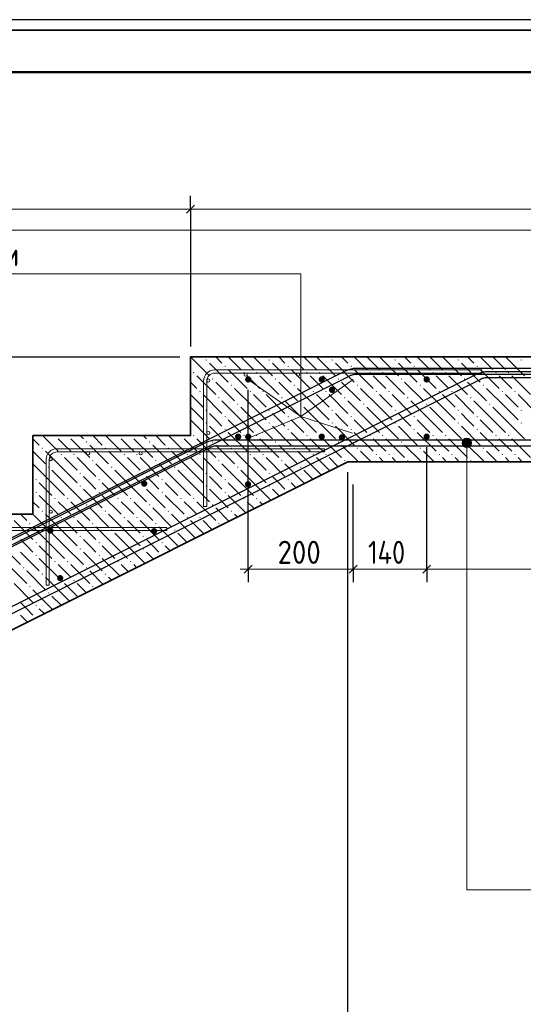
# Model space of a CAD drawing. Header units: millimetres. Extents: x 0 to 21000, y -5 to 14850.
# Tile 18 of 24: x 13922 to 16320, y 10159 to 14850. Entities that reach past the tile are written whole.
import ezdxf

# ---------------------------------------------------------------- set-up
doc = ezdxf.new("R2010")
doc.units = ezdxf.units.MM
for name, color, linetype, lineweight in [('Standard', 7, 'Continuous', 25), ('Армирование стержнями_ общее', 7, 'Continuous', 25), ('Обрамление Г-обр.', 7, 'Continuous', 25), ('Обрамление проемов стержнями', 7, 'Continuous', 25), ('Позиционная метка линия выноска', 7, 'Continuous', 13), ('Размерная линия_ общее', 7, 'Continuous', 13), ('Фоновоя арматура Х1', 7, 'Continuous', 25)]:
    doc.layers.add(name, color=color, linetype=linetype, lineweight=lineweight)
doc.layers.add('ЖБ Лестница', color=7, linetype='Continuous', lineweight=25, true_color=0xe0e0ff)
doc.styles.add('ISOCPEUR', font='txt')

msp = doc.modelspace()

# ---------------------------------------------------------------- hatches: boundary and pattern name
at = {"linetype": 'Continuous', "lineweight": 25, "transparency": 33554687}
for points in [[(15025, 13136), (15023.9, 13141.7), (15020.6, 13146.6), (15015.7, 13149.8), (15010, 13151), (15004.3, 13149.8), (14999.4, 13146.6), (14996.1, 13141.7), (14995, 13136), (14996.1, 13130.2), (14999.4, 13125.4), (15004.3, 13122.1), (15010, 13121), (15015.7, 13122.1), (15020.6, 13125.4), (15023.9, 13130.2)], [(15025, 12863), (15023.9, 12868.7), (15020.6, 12873.6), (15015.7, 12876.8), (15010, 12878), (15004.3, 12876.8), (14999.4, 12873.6), (14996.1, 12868.7), (14995, 12863), (14996.1, 12857.2), (14999.4, 12852.3), (15004.3, 12849.1), (15010, 12848), (15015.7, 12849.1), (15020.6, 12852.3), (15023.9, 12857.2)]]:
    msp.add_hatch(color=7, dxfattribs=at).paths.add_polyline_path(points)
at = {"layer": 'ЖБ Лестница', "linetype": 'Continuous', "lineweight": 18, "transparency": 33554687}
for points in [[(14806.9, 13228.5), (14810.1, 13231.7), (14813.4, 13228.5), (14810.1, 13225.2)], [(15106.9, 13228.5), (15110.1, 13231.7), (15113.4, 13228.5), (15110.1, 13225.2)], [(15406.9, 13228.5), (15410.1, 13231.7), (15413.4, 13228.5), (15410.1, 13225.2)], [(15706.9, 13228.5), (15710.1, 13231.7), (15713.4, 13228.5), (15710.1, 13225.2)], [(16006.9, 13228.5), (16010.1, 13231.7), (16013.4, 13228.5), (16010.1, 13225.2)], [(16306.9, 13228.5), (16310.1, 13231.7), (16313.4, 13228.5), (16310.1, 13225.2)], [(14896.9, 13198.5), (14900.1, 13201.7), (14903.4, 13198.5), (14900.1, 13195.2)], [(15196.9, 13198.5), (15200.1, 13201.7), (15203.4, 13198.5), (15200.1, 13195.2)], [(15496.9, 13198.5), (15500.1, 13201.7), (15503.4, 13198.5), (15500.1, 13195.2)], [(15796.9, 13198.5), (15800.1, 13201.7), (15803.4, 13198.5), (15800.1, 13195.2)], [(16096.9, 13198.5), (16100.1, 13201.7), (16103.4, 13198.5), (16100.1, 13195.2)], [(14746.9, 13168.5), (14750.1, 13171.7), (14753.4, 13168.5), (14750.1, 13165.2)], [(14836.9, 13138.5), (14840.1, 13141.7), (14843.4, 13138.5), (14840.1, 13135.2)], [(14986.9, 13168.5), (14990.1, 13171.7), (14993.4, 13168.5), (14990.1, 13165.2)], [(15046.9, 13168.5), (15050.1, 13171.7), (15053.4, 13168.5), (15050.1, 13165.2)], [(15136.9, 13138.5), (15140.1, 13141.7), (15143.4, 13138.5), (15140.1, 13135.2)], [(15286.9, 13168.5), (15290.1, 13171.7), (15293.4, 13168.5), (15290.1, 13165.2)], [(15346.9, 13168.5), (15350.1, 13171.7), (15353.4, 13168.5), (15350.1, 13165.2)], [(15436.9, 13138.5), (15440.1, 13141.7), (15443.4, 13138.5), (15440.1, 13135.2)], [(15586.9, 13168.5), (15590.1, 13171.7), (15593.4, 13168.5), (15590.1, 13165.2)], [(15646.9, 13168.5), (15650.1, 13171.7), (15653.4, 13168.5), (15650.1, 13165.2)], [(15736.9, 13138.5), (15740.1, 13141.7), (15743.4, 13138.5), (15740.1, 13135.2)], [(15886.9, 13168.5), (15890.1, 13171.7), (15893.4, 13168.5), (15890.1, 13165.2)], [(15946.9, 13168.5), (15950.1, 13171.7), (15953.4, 13168.5), (15950.1, 13165.2)], [(16036.9, 13138.5), (16040.1, 13141.7), (16043.4, 13138.5), (16040.1, 13135.2)], [(16186.9, 13168.5), (16190.1, 13171.7), (16193.4, 13168.5), (16190.1, 13165.2)], [(16246.9, 13168.5), (16250.1, 13171.7), (16253.4, 13168.5), (16250.1, 13165.2)], [(14926.9, 13108.5), (14930.1, 13111.7), (14933.4, 13108.5), (14930.1, 13105.2)], [(15226.9, 13108.5), (15230.1, 13111.7), (15233.4, 13108.5), (15230.1, 13105.2)], [(15526.9, 13108.5), (15530.1, 13111.7), (15533.4, 13108.5), (15530.1, 13105.2)], [(15826.9, 13108.5), (15830.1, 13111.7), (15833.4, 13108.5), (15830.1, 13105.2)], [(16126.9, 13108.5), (16130.1, 13111.7), (16133.4, 13108.5), (16130.1, 13105.2)], [(14776.9, 13078.5), (14780.1, 13081.7), (14783.4, 13078.5), (14780.1, 13075.2)], [(14866.9, 13048.5), (14870.1, 13051.7), (14873.4, 13048.5), (14870.1, 13045.2)], [(15016.9, 13078.5), (15020.1, 13081.7), (15023.4, 13078.5), (15020.1, 13075.2)], [(15076.9, 13078.5), (15080.1, 13081.7), (15083.4, 13078.5), (15080.1, 13075.2)], [(15166.9, 13048.5), (15170.1, 13051.7), (15173.4, 13048.5), (15170.1, 13045.2)], [(15316.9, 13078.5), (15320.1, 13081.7), (15323.4, 13078.5), (15320.1, 13075.2)], [(15376.9, 13078.5), (15380.1, 13081.7), (15383.4, 13078.5), (15380.1, 13075.2)], [(15466.9, 13048.5), (15470.1, 13051.7), (15473.4, 13048.5), (15470.1, 13045.2)], [(15616.9, 13078.5), (15620.1, 13081.7), (15623.4, 13078.5), (15620.1, 13075.2)], [(15676.9, 13078.5), (15680.1, 13081.7), (15683.4, 13078.5), (15680.1, 13075.2)], [(15766.9, 13048.5), (15770.1, 13051.7), (15773.4, 13048.5), (15770.1, 13045.2)], [(15916.9, 13078.5), (15920.1, 13081.7), (15923.4, 13078.5), (15920.1, 13075.2)], [(15976.9, 13078.5), (15980.1, 13081.7), (15983.4, 13078.5), (15980.1, 13075.2)], [(16066.9, 13048.5), (16070.1, 13051.7), (16073.4, 13048.5), (16070.1, 13045.2)], [(16216.9, 13078.5), (16220.1, 13081.7), (16223.4, 13078.5), (16220.1, 13075.2)], [(16276.9, 13078.5), (16280.1, 13081.7), (16283.4, 13078.5), (16280.1, 13075.2)], [(14956.9, 13018.5), (14960.1, 13021.7), (14963.4, 13018.5), (14960.1, 13015.2)], [(15256.9, 13018.5), (15260.1, 13021.7), (15263.4, 13018.5), (15260.1, 13015.2)], [(15556.9, 13018.5), (15560.1, 13021.7), (15563.4, 13018.5), (15560.1, 13015.2)], [(15856.9, 13018.5), (15860.1, 13021.7), (15863.4, 13018.5), (15860.1, 13015.2)], [(16156.9, 13018.5), (16160.1, 13021.7), (16163.4, 13018.5), (16160.1, 13015.2)], [(14806.9, 12988.5), (14810.1, 12991.7), (14813.4, 12988.5), (14810.1, 12985.2)], [(14896.9, 12958.5), (14900.1, 12961.7), (14903.4, 12958.5), (14900.1, 12955.2)], [(15106.9, 12988.5), (15110.1, 12991.7), (15113.4, 12988.5), (15110.1, 12985.2)], [(15196.9, 12958.5), (15200.1, 12961.7), (15203.4, 12958.5), (15200.1, 12955.2)], [(15406.9, 12988.5), (15410.1, 12991.7), (15413.4, 12988.5), (15410.1, 12985.2)], [(15496.9, 12958.5), (15500.1, 12961.7), (15503.4, 12958.5), (15500.1, 12955.2)], [(15706.9, 12988.5), (15710.1, 12991.7), (15713.4, 12988.5), (15710.1, 12985.2)], [(15796.9, 12958.5), (15800.1, 12961.7), (15803.4, 12958.5), (15800.1, 12955.2)], [(16006.9, 12988.5), (16010.1, 12991.7), (16013.4, 12988.5), (16010.1, 12985.2)], [(16096.9, 12958.5), (16100.1, 12961.7), (16103.4, 12958.5), (16100.1, 12955.2)], [(16306.9, 12988.5), (16310.1, 12991.7), (16313.4, 12988.5), (16310.1, 12985.2)], [(14806.9, 12928.5), (14810.1, 12931.7), (14813.4, 12928.5), (14810.1, 12925.2)], [(14896.9, 12898.5), (14900.1, 12901.7), (14903.4, 12898.5), (14900.1, 12895.2)], [(15106.9, 12928.5), (15110.1, 12931.7), (15113.4, 12928.5), (15110.1, 12925.2)], [(15196.9, 12898.5), (15200.1, 12901.7), (15203.4, 12898.5), (15200.1, 12895.2)], [(15406.9, 12928.5), (15410.1, 12931.7), (15413.4, 12928.5), (15410.1, 12925.2)], [(15496.9, 12898.5), (15500.1, 12901.7), (15503.4, 12898.5), (15500.1, 12895.2)], [(15706.9, 12928.5), (15710.1, 12931.7), (15713.4, 12928.5), (15710.1, 12925.2)], [(15796.9, 12898.5), (15800.1, 12901.7), (15803.4, 12898.5), (15800.1, 12895.2)], [(16006.9, 12928.5), (16010.1, 12931.7), (16013.4, 12928.5), (16010.1, 12925.2)], [(16096.9, 12898.5), (16100.1, 12901.7), (16103.4, 12898.5), (16100.1, 12895.2)], [(16306.9, 12928.5), (16310.1, 12931.7), (16313.4, 12928.5), (16310.1, 12925.2)], [(14093.4, 12868.5), (14090.1, 12865.2), (14086.9, 12868.5)], [(14153.4, 12868.5), (14150.1, 12865.2), (14146.9, 12868.5)], [(14393.4, 12868.5), (14390.1, 12865.2), (14386.9, 12868.5)], [(14453.4, 12868.5), (14450.1, 12865.2), (14446.9, 12868.5)], [(14693.4, 12868.5), (14690.1, 12865.2), (14686.9, 12868.5)], [(14746.9, 12868.5), (14750.1, 12871.7), (14753.4, 12868.5), (14750.1, 12865.2)], [(14986.9, 12868.5), (14990.1, 12871.7), (14993.4, 12868.5), (14990.1, 12865.2)], [(15046.9, 12868.5), (15050.1, 12871.7), (15053.4, 12868.5), (15050.1, 12865.2)], [(15286.9, 12868.5), (15290.1, 12871.7), (15293.4, 12868.5), (15290.1, 12865.2)], [(15346.9, 12868.5), (15350.1, 12871.7), (15353.4, 12868.5), (15350.1, 12865.2)], [(15586.9, 12868.5), (15590.1, 12871.7), (15593.4, 12868.5), (15590.1, 12865.2)], [(15646.9, 12868.5), (15650.1, 12871.7), (15653.4, 12868.5), (15650.1, 12865.2)], [(15886.9, 12868.5), (15890.1, 12871.7), (15893.4, 12868.5), (15890.1, 12865.2)], [(15946.9, 12868.5), (15950.1, 12871.7), (15953.4, 12868.5), (15950.1, 12865.2)], [(16186.9, 12868.5), (16190.1, 12871.7), (16193.4, 12868.5), (16190.1, 12865.2)], [(16246.9, 12868.5), (16250.1, 12871.7), (16253.4, 12868.5), (16250.1, 12865.2)], [(14026.9, 12808.5), (14030.1, 12811.7), (14033.4, 12808.5), (14030.1, 12805.2)], [(14236.9, 12838.5), (14240.1, 12841.7), (14243.4, 12838.5), (14240.1, 12835.2)], [(14326.9, 12808.5), (14330.1, 12811.7), (14333.4, 12808.5), (14330.1, 12805.2)], [(14536.9, 12838.5), (14540.1, 12841.7), (14543.4, 12838.5), (14540.1, 12835.2)], [(14626.9, 12808.5), (14630.1, 12811.7), (14633.4, 12808.5), (14630.1, 12805.2)], [(14836.9, 12838.5), (14840.1, 12841.7), (14843.4, 12838.5), (14840.1, 12835.2)], [(14926.9, 12808.5), (14930.1, 12811.7), (14933.4, 12808.5), (14930.1, 12805.2)], [(15136.9, 12838.5), (15140.1, 12841.7), (15143.4, 12838.5), (15140.1, 12835.2)], [(15226.9, 12808.5), (15230.1, 12811.7), (15233.4, 12808.5), (15230.1, 12805.2)], [(15436.9, 12838.5), (15440.1, 12841.7), (15443.4, 12838.5), (15440.1, 12835.2)], [(15526.9, 12808.5), (15530.1, 12811.7), (15533.4, 12808.5), (15530.1, 12805.2)], [(15736.9, 12838.5), (15740.1, 12841.7), (15743.4, 12838.5), (15740.1, 12835.2)], [(15826.9, 12808.5), (15830.1, 12811.7), (15833.4, 12808.5), (15830.1, 12805.2)], [(16036.9, 12838.5), (16040.1, 12841.7), (16043.4, 12838.5), (16040.1, 12835.2)], [(16126.9, 12808.5), (16130.1, 12811.7), (16133.4, 12808.5), (16130.1, 12805.2)], [(14116.9, 12778.5), (14120.1, 12781.7), (14123.4, 12778.5), (14120.1, 12775.2)], [(14176.9, 12778.5), (14180.1, 12781.7), (14183.4, 12778.5), (14180.1, 12775.2)], [(14416.9, 12778.5), (14420.1, 12781.7), (14423.4, 12778.5), (14420.1, 12775.2)], [(14476.9, 12778.5), (14480.1, 12781.7), (14483.4, 12778.5), (14480.1, 12775.2)], [(14716.9, 12778.5), (14720.1, 12781.7), (14723.4, 12778.5), (14720.1, 12775.2)], [(14776.9, 12778.5), (14780.1, 12781.7), (14783.4, 12778.5), (14780.1, 12775.2)], [(15016.9, 12778.5), (15020.1, 12781.7), (15023.4, 12778.5), (15020.1, 12775.2)], [(15076.9, 12778.5), (15080.1, 12781.7), (15083.4, 12778.5), (15080.1, 12775.2)], [(15316.9, 12778.5), (15320.1, 12781.7), (15323.4, 12778.5), (15320.1, 12775.2)], [(15376.9, 12778.5), (15380.1, 12781.7), (15383.4, 12778.5), (15380.1, 12775.2)], [(15616.9, 12778.5), (15620.1, 12781.7), (15623.4, 12778.5), (15620.1, 12775.2)], [(15676.9, 12778.5), (15680.1, 12781.7), (15683.4, 12778.5), (15680.1, 12775.2)], [(15916.9, 12778.5), (15920.1, 12781.7), (15923.4, 12778.5), (15920.1, 12775.2)], [(15976.9, 12778.5), (15980.1, 12781.7), (15983.4, 12778.5), (15980.1, 12775.2)], [(16216.9, 12778.5), (16220.1, 12781.7), (16223.4, 12778.5), (16220.1, 12775.2)], [(16276.9, 12778.5), (16280.1, 12781.7), (16283.4, 12778.5), (16280.1, 12775.2)], [(14056.9, 12718.5), (14060.1, 12721.7), (14063.4, 12718.5), (14060.1, 12715.2)], [(14266.9, 12748.5), (14270.1, 12751.7), (14273.4, 12748.5), (14270.1, 12745.2)], [(14356.9, 12718.5), (14360.1, 12721.7), (14363.4, 12718.5), (14360.1, 12715.2)], [(14566.9, 12748.5), (14570.1, 12751.7), (14573.4, 12748.5), (14570.1, 12745.2)], [(14656.9, 12718.5), (14660.1, 12721.7), (14663.4, 12718.5), (14660.1, 12715.2)], [(14866.9, 12748.5), (14870.1, 12751.7), (14873.4, 12748.5), (14870.1, 12745.2)], [(14956.9, 12718.5), (14960.1, 12721.7), (14963.4, 12718.5), (14960.1, 12715.2)], [(15166.9, 12748.5), (15170.1, 12751.7), (15173.4, 12748.5), (15170.1, 12745.2)], [(15256.9, 12718.5), (15260.1, 12721.7), (15263.4, 12718.5), (15260.1, 12715.2)], [(15466.9, 12748.5), (15470.1, 12751.7), (15473.4, 12748.5), (15470.1, 12745.2)], [(15766.9, 12748.5), (15770.1, 12751.7), (15773.4, 12748.5), (15770.1, 12745.2)], [(16066.9, 12748.5), (16070.1, 12751.7), (16073.4, 12748.5), (16070.1, 12745.2)], [(14206.9, 12688.5), (14210.1, 12691.7), (14213.4, 12688.5), (14210.1, 12685.2)], [(14506.9, 12688.5), (14510.1, 12691.7), (14513.4, 12688.5), (14510.1, 12685.2)], [(14806.9, 12688.5), (14810.1, 12691.7), (14813.4, 12688.5), (14810.1, 12685.2)], [(15106.9, 12688.5), (15110.1, 12691.7), (15113.4, 12688.5), (15110.1, 12685.2)], [(13996.9, 12658.5), (14000.1, 12661.7), (14003.4, 12658.5), (14000.1, 12655.2)], [(14206.9, 12628.5), (14210.1, 12631.7), (14213.4, 12628.5), (14210.1, 12625.2)], [(14296.9, 12658.5), (14300.1, 12661.7), (14303.4, 12658.5), (14300.1, 12655.2)], [(14506.9, 12628.5), (14510.1, 12631.7), (14513.4, 12628.5), (14510.1, 12625.2)], [(14596.9, 12658.5), (14600.1, 12661.7), (14603.4, 12658.5), (14600.1, 12655.2)], [(14806.9, 12628.5), (14810.1, 12631.7), (14813.4, 12628.5), (14810.1, 12625.2)], [(14896.9, 12658.5), (14900.1, 12661.7), (14903.4, 12658.5), (14900.1, 12655.2)], [(15106.9, 12628.5), (15110.1, 12631.7), (15113.4, 12628.5), (15110.1, 12625.2)], [(15196.9, 12658.5), (15200.1, 12661.7), (15203.4, 12658.5), (15200.1, 12655.2)], [(13996.9, 12598.5), (14000.1, 12601.7), (14003.4, 12598.5), (14000.1, 12595.2)], [(14296.9, 12598.5), (14300.1, 12601.7), (14303.4, 12598.5), (14300.1, 12595.2)], [(14596.9, 12598.5), (14600.1, 12601.7), (14603.4, 12598.5), (14600.1, 12595.2)], [(14896.9, 12598.5), (14900.1, 12601.7), (14903.4, 12598.5), (14900.1, 12595.2)], [(15198.6, 12600.2), (15200.1, 12601.7), (15200.6, 12601.2)], [(14086.9, 12568.5), (14090.1, 12571.7), (14093.4, 12568.5), (14090.1, 12565.2)], [(14146.9, 12568.5), (14150.1, 12571.7), (14153.4, 12568.5), (14150.1, 12565.2)], [(14236.9, 12538.5), (14240.1, 12541.7), (14243.4, 12538.5), (14240.1, 12535.2)], [(14386.9, 12568.5), (14390.1, 12571.7), (14393.4, 12568.5), (14390.1, 12565.2)], [(14446.9, 12568.5), (14450.1, 12571.7), (14453.4, 12568.5), (14450.1, 12565.2)], [(14536.9, 12538.5), (14540.1, 12541.7), (14543.4, 12538.5), (14540.1, 12535.2)], [(14686.9, 12568.5), (14690.1, 12571.7), (14693.4, 12568.5), (14690.1, 12565.2)], [(14746.9, 12568.5), (14750.1, 12571.7), (14753.4, 12568.5), (14750.1, 12565.2)], [(14836.9, 12538.5), (14840.1, 12541.7), (14843.4, 12538.5), (14840.1, 12535.2)], [(14986.9, 12568.5), (14990.1, 12571.7), (14993.4, 12568.5), (14990.1, 12565.2)], [(15046.9, 12568.5), (15050.1, 12571.7), (15053.4, 12568.5), (15050.1, 12565.2)], [(14026.9, 12508.5), (14030.1, 12511.7), (14033.4, 12508.5), (14030.1, 12505.2)], [(14116.9, 12478.5), (14120.1, 12481.7), (14123.4, 12478.5), (14120.1, 12475.2)], [(14176.9, 12478.5), (14180.1, 12481.7), (14183.4, 12478.5), (14180.1, 12475.2)], [(14326.9, 12508.5), (14330.1, 12511.7), (14333.4, 12508.5), (14330.1, 12505.2)], [(14416.9, 12478.5), (14420.1, 12481.7), (14423.4, 12478.5), (14420.1, 12475.2)], [(14476.9, 12478.5), (14480.1, 12481.7), (14483.4, 12478.5), (14480.1, 12475.2)], [(14626.9, 12508.5), (14630.1, 12511.7), (14633.4, 12508.5), (14630.1, 12505.2)], [(14716.9, 12478.5), (14720.1, 12481.7), (14723.4, 12478.5), (14720.1, 12475.2)], [(14776.9, 12478.5), (14780.1, 12481.7), (14783.4, 12478.5), (14780.1, 12475.2)], [(14926.9, 12508.5), (14930.1, 12511.7), (14933.4, 12508.5), (14930.1, 12505.2)], [(13966.9, 12448.5), (13970.1, 12451.7), (13973.4, 12448.5), (13970.1, 12445.2)], [(14266.9, 12448.5), (14270.1, 12451.7), (14273.4, 12448.5), (14270.1, 12445.2)], [(14566.9, 12448.5), (14570.1, 12451.7), (14573.4, 12448.5), (14570.1, 12445.2)], [(14866.9, 12448.5), (14870.1, 12451.7), (14873.4, 12448.5), (14870.1, 12445.2)], [(14056.9, 12418.5), (14060.1, 12421.7), (14063.4, 12418.5), (14060.1, 12415.2)], [(14206.9, 12388.5), (14210.1, 12391.7), (14213.4, 12388.5), (14210.1, 12385.2)], [(14356.9, 12418.5), (14360.1, 12421.7), (14363.4, 12418.5), (14360.1, 12415.2)], [(14506.9, 12388.5), (14510.1, 12391.7), (14513.4, 12388.5), (14510.1, 12385.2)], [(14656.9, 12418.5), (14660.1, 12421.7), (14663.4, 12418.5), (14660.1, 12415.2)], [(13996.9, 12358.5), (14000.1, 12361.7), (14003.4, 12358.5), (14000.1, 12355.2)], [(14296.9, 12358.5), (14300.1, 12361.7), (14303.4, 12358.5), (14300.1, 12355.2)], [(14596.9, 12358.5), (14600.1, 12361.7), (14603.4, 12358.5), (14600.1, 12355.2)], [(13996.9, 12298.5), (14000.1, 12301.7), (14003.4, 12298.5), (14000.1, 12295.2)], [(14206.9, 12328.5), (14210.1, 12331.7), (14213.4, 12328.5), (14210.1, 12325.2)], [(14296.9, 12298.5), (14300.1, 12301.7), (14303.4, 12298.5), (14300.1, 12295.2)], [(14506.9, 12328.5), (14510.1, 12331.7), (14513.4, 12328.5), (14510.1, 12325.2)], [(14598.6, 12300.2), (14600.1, 12301.7), (14600.6, 12301.2)], [(14086.9, 12268.5), (14090.1, 12271.7), (14093.4, 12268.5), (14090.1, 12265.2)], [(14146.9, 12268.5), (14150.1, 12271.7), (14153.4, 12268.5), (14150.1, 12265.2)], [(14386.9, 12268.5), (14390.1, 12271.7), (14393.4, 12268.5), (14390.1, 12265.2)], [(14446.9, 12268.5), (14450.1, 12271.7), (14453.4, 12268.5), (14450.1, 12265.2)], [(13936.9, 12238.5), (13940.1, 12241.7), (13943.4, 12238.5), (13940.1, 12235.2)], [(14026.9, 12208.5), (14030.1, 12211.7), (14033.4, 12208.5), (14030.1, 12205.2)], [(14236.9, 12238.5), (14240.1, 12241.7), (14243.4, 12238.5), (14240.1, 12235.2)], [(14326.9, 12208.5), (14330.1, 12211.7), (14333.4, 12208.5), (14330.1, 12205.2)], [(13966.9, 12148.5), (13970.1, 12151.7), (13973.4, 12148.5), (13970.1, 12145.2)], [(14116.9, 12178.5), (14120.1, 12181.7), (14123.4, 12178.5), (14120.1, 12175.2)], [(14176.9, 12178.5), (14180.1, 12181.7), (14183.4, 12178.5), (14180.1, 12175.2)], [(14266.9, 12148.5), (14270.1, 12151.7), (14273.4, 12148.5), (14270.1, 12145.2)], [(14056.9, 12118.5), (14060.1, 12121.7), (14063.4, 12118.5), (14060.1, 12115.2)], [(13996.9, 12058.5), (14000.1, 12061.7), (14003.4, 12058.5), (14000.1, 12055.2)], [(13998.6, 12000.2), (14000.1, 12001.7), (14000.6, 12001.2)]]:
    msp.add_hatch(color=7, dxfattribs=at).paths.add_polyline_path(points, flags=16)
at = {"layer": 'Позиционная метка линия выноска', "linetype": 'Continuous', "lineweight": 13, "transparency": 33554687}
for points in [[(16040, 12852.8), (16062.5, 12852.8), (16051.2, 12856)], [(16028.7, 12833.5), (16073.7, 12833.5), (16070.6, 12844.7)], [(16028.7, 12833.5), (16070.6, 12844.7), (16031.9, 12844.7)], [(16031.9, 12822.2), (16073.7, 12833.5), (16028.7, 12833.5)], [(16031.9, 12844.7), (16070.6, 12844.7), (16062.5, 12852.8)], [(16031.9, 12844.7), (16062.5, 12852.8), (16040, 12852.8)], [(16031.9, 12822.2), (16070.6, 12822.2), (16073.7, 12833.5)], [(16040, 12814.1), (16070.6, 12822.2), (16031.9, 12822.2)], [(16040, 12814.1), (16062.5, 12814.1), (16070.6, 12822.2)], [(16062.5, 12814.1), (16040, 12814.1), (16051.2, 12811)]]:
    msp.add_hatch(color=7, dxfattribs=at).paths.add_polyline_path(points)
at = {"layer": 'Фоновоя арматура Х1', "linetype": 'Continuous', "lineweight": 35, "transparency": 33554687}
for points in [[(15375.1, 13136), (15374, 13141.7), (15370.7, 13146.6), (15365.9, 13149.8), (15360.1, 13151), (15354.4, 13149.8), (15349.5, 13146.6), (15346.3, 13141.7), (15345.1, 13136), (15346.3, 13130.2), (15349.5, 13125.4), (15354.4, 13122.1), (15360.1, 13121), (15365.9, 13122.1), (15370.7, 13125.4), (15374, 13130.2)], [(15875.1, 13136), (15874, 13141.7), (15870.7, 13146.6), (15865.9, 13149.8), (15860.1, 13151), (15854.4, 13149.8), (15849.5, 13146.6), (15846.3, 13141.7), (15845.1, 13136), (15846.3, 13130.2), (15849.5, 13125.4), (15854.4, 13122.1), (15860.1, 13121), (15865.9, 13122.1), (15870.7, 13125.4), (15874, 13130.2)], [(15424.3, 13086.6), (15423.1, 13092.3), (15419.9, 13097.2), (15415, 13100.4), (15409.3, 13101.6), (15403.5, 13100.4), (15398.7, 13097.2), (15395.4, 13092.3), (15394.3, 13086.6), (15395.4, 13080.8), (15398.7, 13076), (15403.5, 13072.7), (15409.3, 13071.6), (15415, 13072.7), (15419.9, 13076), (15423.1, 13080.8)], [(14977, 12863), (14975.9, 12868.7), (14972.7, 12873.6), (14967.8, 12876.8), (14962, 12878), (14956.3, 12876.8), (14951.4, 12873.6), (14948.2, 12868.7), (14947, 12863), (14948.2, 12857.2), (14951.4, 12852.3), (14956.3, 12849.1), (14962, 12848), (14967.8, 12849.1), (14972.7, 12852.3), (14975.9, 12857.2)], [(15375.1, 12863.5), (15374, 12869.2), (15370.7, 12874.1), (15365.9, 12877.3), (15360.1, 12878.5), (15354.4, 12877.3), (15349.5, 12874.1), (15346.3, 12869.2), (15345.1, 12863.5), (15346.3, 12857.7), (15349.5, 12852.8), (15354.4, 12849.6), (15360.1, 12848.5), (15365.9, 12849.6), (15370.7, 12852.8), (15374, 12857.7)], [(15471.3, 12860.1), (15470.1, 12865.8), (15466.9, 12870.7), (15462, 12873.9), (15456.3, 12875.1), (15450.5, 12873.9), (15445.7, 12870.7), (15442.4, 12865.8), (15441.3, 12860.1), (15442.4, 12854.3), (15445.7, 12849.5), (15450.5, 12846.2), (15456.3, 12845.1), (15462, 12846.2), (15466.9, 12849.5), (15470.1, 12854.3)], [(15875.1, 12863.5), (15874, 12869.2), (15870.7, 12874.1), (15865.9, 12877.3), (15860.1, 12878.5), (15854.4, 12877.3), (15849.5, 12874.1), (15846.3, 12869.2), (15845.1, 12863.5), (15846.3, 12857.7), (15849.5, 12852.8), (15854.4, 12849.6), (15860.1, 12848.5), (15865.9, 12849.6), (15870.7, 12852.8), (15874, 12857.7)], [(14529.8, 12639.4), (14528.7, 12645.1), (14525.4, 12650), (14520.6, 12653.2), (14514.8, 12654.4), (14509.1, 12653.2), (14504.2, 12650), (14501, 12645.1), (14499.8, 12639.4), (14501, 12633.6), (14504.2, 12628.7), (14509.1, 12625.5), (14514.8, 12624.3), (14520.6, 12625.5), (14525.4, 12628.7), (14528.7, 12633.6)], [(15024.1, 12636.5), (15022.9, 12642.2), (15019.7, 12647.1), (15014.8, 12650.3), (15009.1, 12651.5), (15003.3, 12650.3), (14998.5, 12647.1), (14995.2, 12642.2), (14994.1, 12636.5), (14995.2, 12630.7), (14998.5, 12625.9), (15003.3, 12622.6), (15009.1, 12621.5), (15014.8, 12622.6), (15019.7, 12625.9), (15022.9, 12630.7)], [(14082.6, 12415.7), (14081.5, 12421.5), (14078.2, 12426.3), (14073.4, 12429.6), (14067.6, 12430.7), (14061.9, 12429.6), (14057, 12426.3), (14053.8, 12421.5), (14052.6, 12415.7), (14053.8, 12410), (14057, 12405.1), (14061.9, 12401.9), (14067.6, 12400.7), (14073.4, 12401.9), (14078.2, 12405.1), (14081.5, 12410)], [(14576.8, 12412.9), (14575.7, 12418.6), (14572.4, 12423.5), (14567.6, 12426.7), (14561.8, 12427.9), (14556.1, 12426.7), (14551.2, 12423.5), (14548, 12418.6), (14546.8, 12412.9), (14548, 12407.1), (14551.2, 12402.3), (14556.1, 12399), (14561.8, 12397.9), (14567.6, 12399), (14572.4, 12402.3), (14575.7, 12407.1)], [(14129.6, 12189.2), (14128.5, 12195), (14125.2, 12199.9), (14120.4, 12203.1), (14114.6, 12204.3), (14108.9, 12203.1), (14104, 12199.9), (14100.8, 12195), (14099.6, 12189.2), (14100.8, 12183.5), (14104, 12178.6), (14108.9, 12175.4), (14114.6, 12174.3), (14120.4, 12175.4), (14125.2, 12178.6), (14128.5, 12183.5)]]:
    msp.add_hatch(color=7, dxfattribs=at).paths.add_polyline_path(points)

# ---------------------------------------------------------------- linework, layer by layer
at = {"layer": 'Standard', "color": 7, "linetype": 'Continuous', "lineweight": 25, "transparency": 33554687}
msp.add_lwpolyline([(0, 0), (21000, 0), (21000, 14850), (0, 14850), (0, 0)], close=True, dxfattribs=at)
at = {"layer": 'Standard', "color": 7, "linetype": 'Continuous', "lineweight": 35, "transparency": 33554687}
msp.add_lwpolyline([(20350, 14800), (274.2, 14800), (274.2, 5887.7), (20350, 5887.7), (20350, 14800)], dxfattribs=at)
at = {"layer": 'Standard', "color": 7, "linetype": 'Continuous', "lineweight": 50, "transparency": 33554687}
msp.add_lwpolyline([(1000, 14600), (20750, 14600), (20750, 250), (1000, 250), (1000, 14600)], close=True, dxfattribs=at)
at = {"layer": 'Standard', "color": 254, "linetype": 'Continuous', "lineweight": 13, "true_color": 0xc4c4ff, "transparency": 33554687}
msp.add_lwpolyline([(1634.2, 7756), (19583.4, 7756), (19583.4, 13847.8), (1634.2, 13847.8), (1634.2, 7756)], dxfattribs=at)
at = {"layer": 'Армирование стержнями_ общее', "color": 7, "linetype": 'Continuous', "lineweight": 25, "transparency": 33554687}
for points in [[(5849.4, 8364.5), (15479, 13179.4), (15484.2, 13181.7), (15489.5, 13183.8), (15495, 13185.5), (15500.5, 13187), (15506.2, 13188.2), (15511.9, 13189), (15517.6, 13189.6), (15523.2, 13189.8), (18922.6, 13189.8), (18922.6, 13159.8)], [(18922.6, 13159.8), (15523.8, 13159.8), (15519.6, 13159.6), (15515.5, 13159.2), (15511.5, 13158.6), (15507.4, 13157.8), (15503.5, 13156.7), (15499.6, 13155.5), (15495.7, 13154), (15491.9, 13152.3), (5862.2, 8337.4)], [(6474.8, 8349.1), (16103.8, 13163.7), (16109, 13166), (16114.3, 13168), (16119.8, 13169.8), (16125.4, 13171.3), (16131, 13172.4), (16136.7, 13173.3), (16142.4, 13173.8), (16148, 13174.1), (17378.3, 13174.1), (17378.3, 13144.1), (16148.6, 13144.1), (16144.4, 13143.9), (16140.3, 13143.5), (16136.3, 13142.9), (16132.3, 13142.1), (16128.3, 13141), (16124.4, 13139.7), (16120.5, 13138.3), (16116.7, 13136.5), (6487.6, 8322)]]:
    msp.add_lwpolyline(points, dxfattribs=at)
at = {"layer": 'ЖБ Лестница', "color": 7, "linetype": 'Continuous', "lineweight": 35, "transparency": 33554687}
for p, q in [((14735.1, 13243.5), (14735.1, 12868.5)), ((18485.1, 13243.5), (14735.1, 13243.5)), ((13985.1, 12868.5), (13985.1, 12493.5)), ((14735.1, 12868.5), (13985.1, 12868.5)), ((6485.1, 8243.5), (15485.1, 12743.5)), ((15485.1, 12743.5), (18485.1, 12743.5)), ((13985.1, 12493.5), (13235.1, 12493.5))]:
    msp.add_line(p, q, dxfattribs=at)
at = {"layer": 'ЖБ Лестница', "color": 9, "linetype": 'Continuous', "lineweight": 18, "true_color": 0xc7c7c7, "transparency": 33554687}
for p, q in [((14885.1, 13213.5), (14855.1, 13243.5)), ((14915.1, 13243.5), (14975.1, 13183.5)), ((14975.1, 13243.5), (15035.1, 13183.5)), ((15035.1, 13243.5), (15125.1, 13153.5)), ((15185.1, 13213.5), (15155.1, 13243.5)), ((15215.1, 13243.5), (15275.1, 13183.5)), ((15275.1, 13243.5), (15335.1, 13183.5)), ((15335.1, 13243.5), (15425.1, 13153.5)), ((15485.1, 13213.5), (15455.1, 13243.5)), ((15515.1, 13243.5), (15575.1, 13183.5)), ((15575.1, 13243.5), (15635.1, 13183.5)), ((15635.1, 13243.5), (15725.1, 13153.5)), ((15785.1, 13213.5), (15755.1, 13243.5)), ((15815.1, 13243.5), (15875.1, 13183.5)), ((15875.1, 13243.5), (15935.1, 13183.5)), ((15935.1, 13243.5), (16025.1, 13153.5)), ((16085.1, 13213.5), (16055.1, 13243.5)), ((16115.1, 13243.5), (16175.1, 13183.5)), ((16175.1, 13243.5), (16235.1, 13183.5)), ((16235.1, 13243.5), (16325.1, 13153.5)), ((14825.1, 13213.5), (14915.1, 13123.5)), ((14915.1, 13183.5), (15005.1, 13093.5)), ((15125.1, 13213.5), (15215.1, 13123.5)), ((15215.1, 13183.5), (15305.1, 13093.5)), ((15425.1, 13213.5), (15515.1, 13123.5)), ((15515.1, 13183.5), (15605.1, 13093.5)), ((15725.1, 13213.5), (15815.1, 13123.5)), ((15815.1, 13183.5), (15905.1, 13093.5)), ((16025.1, 13213.5), (16115.1, 13123.5)), ((16115.1, 13183.5), (16205.1, 13093.5)), ((14765.1, 13153.5), (14855.1, 13063.5)), ((15035.1, 13123.5), (15005.1, 13153.5)), ((15065.1, 13153.5), (15155.1, 13063.5)), ((15335.1, 13123.5), (15305.1, 13153.5)), ((15365.1, 13153.5), (15455.1, 13063.5)), ((15635.1, 13123.5), (15605.1, 13153.5)), ((15665.1, 13153.5), (15755.1, 13063.5)), ((15935.1, 13123.5), (15905.1, 13153.5)), ((15965.1, 13153.5), (16055.1, 13063.5)), ((16235.1, 13123.5), (16205.1, 13153.5)), ((16265.1, 13153.5), (16355.1, 13063.5)), ((14765.1, 13093.5), (14735.1, 13123.5)), ((14855.1, 13123.5), (14945.1, 13033.5)), ((15035.1, 13003.5), (14945.1, 13093.5)), ((15065.1, 13093.5), (15035.1, 13123.5)), ((15155.1, 13123.5), (15245.1, 13033.5)), ((15335.1, 13003.5), (15245.1, 13093.5)), ((15365.1, 13093.5), (15335.1, 13123.5)), ((15455.1, 13123.5), (15545.1, 13033.5)), ((15635.1, 13003.5), (15545.1, 13093.5)), ((15665.1, 13093.5), (15635.1, 13123.5)), ((15755.1, 13123.5), (15845.1, 13033.5)), ((15935.1, 13003.5), (15845.1, 13093.5)), ((15965.1, 13093.5), (15935.1, 13123.5)), ((16055.1, 13123.5), (16145.1, 13033.5)), ((16235.1, 13003.5), (16145.1, 13093.5)), ((16265.1, 13093.5), (16235.1, 13123.5)), ((14735.1, 13063.5), (14795.1, 13003.5)), ((14795.1, 13063.5), (14885.1, 12973.5)), ((15035.1, 13063.5), (15095.1, 13003.5)), ((15095.1, 13063.5), (15185.1, 12973.5)), ((15335.1, 13063.5), (15395.1, 13003.5)), ((15395.1, 13063.5), (15485.1, 12973.5)), ((15635.1, 13063.5), (15695.1, 13003.5)), ((15695.1, 13063.5), (15785.1, 12973.5)), ((15935.1, 13063.5), (15995.1, 13003.5)), ((15995.1, 13063.5), (16085.1, 12973.5)), ((16235.1, 13063.5), (16295.1, 13003.5)), ((16295.1, 13063.5), (16385.1, 12973.5)), ((14735.1, 13003.5), (14795.1, 12943.5)), ((14975.1, 12943.5), (14885.1, 13033.5)), ((14975.1, 13003.5), (15035.1, 12943.5)), ((15035.1, 13003.5), (15095.1, 12943.5)), ((15275.1, 12943.5), (15185.1, 13033.5)), ((15275.1, 13003.5), (15335.1, 12943.5)), ((15335.1, 13003.5), (15395.1, 12943.5)), ((15575.1, 12943.5), (15485.1, 13033.5)), ((15575.1, 13003.5), (15635.1, 12943.5)), ((15635.1, 13003.5), (15695.1, 12943.5)), ((15875.1, 12943.5), (15785.1, 13033.5)), ((15875.1, 13003.5), (15935.1, 12943.5)), ((15935.1, 13003.5), (15995.1, 12943.5)), ((16175.1, 12943.5), (16085.1, 13033.5)), ((16175.1, 13003.5), (16235.1, 12943.5)), ((16235.1, 13003.5), (16295.1, 12943.5)), ((14855.1, 12943.5), (14825.1, 12973.5)), ((15155.1, 12943.5), (15125.1, 12973.5)), ((15455.1, 12943.5), (15425.1, 12973.5)), ((15755.1, 12943.5), (15725.1, 12973.5)), ((16055.1, 12943.5), (16025.1, 12973.5)), ((14735.1, 12943.5), (14825.1, 12853.5)), ((14825.1, 12913.5), (14915.1, 12823.5)), ((14885.1, 12913.5), (14855.1, 12943.5)), ((14915.1, 12943.5), (14975.1, 12883.5)), ((14975.1, 12943.5), (15035.1, 12883.5)), ((15035.1, 12943.5), (15125.1, 12853.5)), ((15125.1, 12913.5), (15215.1, 12823.5)), ((15185.1, 12913.5), (15155.1, 12943.5)), ((15215.1, 12943.5), (15275.1, 12883.5)), ((15275.1, 12943.5), (15335.1, 12883.5)), ((15335.1, 12943.5), (15425.1, 12853.5)), ((15425.1, 12913.5), (15515.1, 12823.5)), ((15485.1, 12913.5), (15455.1, 12943.5)), ((15515.1, 12943.5), (15575.1, 12883.5)), ((15575.1, 12943.5), (15635.1, 12883.5)), ((15635.1, 12943.5), (15725.1, 12853.5)), ((15725.1, 12913.5), (15815.1, 12823.5)), ((15785.1, 12913.5), (15755.1, 12943.5)), ((15815.1, 12943.5), (15875.1, 12883.5)), ((15875.1, 12943.5), (15935.1, 12883.5)), ((15935.1, 12943.5), (16025.1, 12853.5)), ((16025.1, 12913.5), (16115.1, 12823.5)), ((16085.1, 12913.5), (16055.1, 12943.5)), ((16115.1, 12943.5), (16175.1, 12883.5)), ((16175.1, 12943.5), (16235.1, 12883.5)), ((16235.1, 12943.5), (16325.1, 12853.5)), ((14030.1, 12868.5), (14105.1, 12793.5)), ((14210.1, 12868.5), (14225.1, 12853.5)), ((14270.1, 12868.5), (14315.1, 12823.5)), ((14330.1, 12868.5), (14405.1, 12793.5)), ((14510.1, 12868.5), (14525.1, 12853.5)), ((14570.1, 12868.5), (14615.1, 12823.5)), ((14630.1, 12868.5), (14705.1, 12793.5)), ((14735.1, 12883.5), (14735.1, 12883.5)), ((14915.1, 12883.5), (15005.1, 12793.5)), ((15215.1, 12883.5), (15305.1, 12793.5)), ((15515.1, 12883.5), (15605.1, 12793.5)), ((15815.1, 12883.5), (15905.1, 12793.5)), ((16115.1, 12883.5), (16205.1, 12793.5)), ((13985.1, 12853.5), (14015.1, 12823.5)), ((14135.1, 12823.5), (14105.1, 12853.5)), ((14165.1, 12793.5), (14135.1, 12823.5)), ((14165.1, 12853.5), (14255.1, 12763.5)), ((14255.1, 12823.5), (14345.1, 12733.5)), ((14435.1, 12823.5), (14405.1, 12853.5)), ((14465.1, 12793.5), (14435.1, 12823.5)), ((14465.1, 12853.5), (14555.1, 12763.5)), ((14555.1, 12823.5), (14645.1, 12733.5)), ((14735.1, 12823.5), (14705.1, 12853.5)), ((14765.1, 12793.5), (14735.1, 12823.5)), ((14765.1, 12853.5), (14855.1, 12763.5)), ((14855.1, 12823.5), (14945.1, 12733.5)), ((15035.1, 12823.5), (15005.1, 12853.5)), ((15065.1, 12793.5), (15035.1, 12823.5)), ((15065.1, 12853.5), (15155.1, 12763.5)), ((15155.1, 12823.5), (15245.1, 12733.5)), ((15335.1, 12823.5), (15305.1, 12853.5)), ((15365.1, 12793.5), (15335.1, 12823.5)), ((15365.1, 12853.5), (15455.1, 12763.5)), ((15455.1, 12823.5), (15535.1, 12743.5)), ((15635.1, 12823.5), (15605.1, 12853.5)), ((15665.1, 12793.5), (15635.1, 12823.5)), ((15665.1, 12853.5), (15755.1, 12763.5)), ((15755.1, 12823.5), (15835.1, 12743.5)), ((15935.1, 12823.5), (15905.1, 12853.5)), ((15965.1, 12793.5), (15935.1, 12823.5)), ((15965.1, 12853.5), (16055.1, 12763.5)), ((16055.1, 12823.5), (16135.1, 12743.5)), ((16235.1, 12823.5), (16205.1, 12853.5)), ((16265.1, 12793.5), (16235.1, 12823.5)), ((16265.1, 12853.5), (16355.1, 12763.5)), ((13985.1, 12793.5), (14045.1, 12733.5)), ((14135.1, 12703.5), (14045.1, 12793.5)), ((14135.1, 12763.5), (14195.1, 12703.5)), ((14195.1, 12763.5), (14285.1, 12673.5)), ((14435.1, 12703.5), (14345.1, 12793.5)), ((14435.1, 12763.5), (14495.1, 12703.5)), ((14495.1, 12763.5), (14585.1, 12673.5)), ((14735.1, 12703.5), (14645.1, 12793.5)), ((14735.1, 12763.5), (14795.1, 12703.5)), ((14795.1, 12763.5), (14885.1, 12673.5)), ((15035.1, 12703.5), (14945.1, 12793.5)), ((15035.1, 12763.5), (15095.1, 12703.5)), ((15095.1, 12763.5), (15185.1, 12673.5)), ((15335.1, 12703.5), (15245.1, 12793.5)), ((15335.1, 12763.5), (15395.1, 12703.5)), ((15395.1, 12763.5), (15438.5, 12720.1)), ((15595.1, 12743.5), (15545.1, 12793.5)), ((15635.1, 12763.5), (15655.1, 12743.5)), ((15695.1, 12763.5), (15715.1, 12743.5)), ((15895.1, 12743.5), (15845.1, 12793.5)), ((15935.1, 12763.5), (15955.1, 12743.5)), ((15995.1, 12763.5), (16015.1, 12743.5)), ((16195.1, 12743.5), (16145.1, 12793.5)), ((16235.1, 12763.5), (16255.1, 12743.5)), ((16295.1, 12763.5), (16315.1, 12743.5)), ((14075.1, 12643.5), (13985.1, 12733.5)), ((14375.1, 12643.5), (14285.1, 12733.5)), ((14675.1, 12643.5), (14585.1, 12733.5)), ((14975.1, 12643.5), (14885.1, 12733.5)), ((15275.1, 12643.5), (15185.1, 12733.5)), ((13985.1, 12673.5), (13985.1, 12673.5)), ((14075.1, 12703.5), (14135.1, 12643.5)), ((14135.1, 12703.5), (14195.1, 12643.5)), ((14255.1, 12643.5), (14225.1, 12673.5)), ((14375.1, 12703.5), (14435.1, 12643.5)), ((14435.1, 12703.5), (14495.1, 12643.5)), ((14555.1, 12643.5), (14525.1, 12673.5)), ((14675.1, 12703.5), (14735.1, 12643.5)), ((14735.1, 12703.5), (14795.1, 12643.5)), ((14855.1, 12643.5), (14825.1, 12673.5)), ((14975.1, 12703.5), (15035.1, 12643.5)), ((15035.1, 12703.5), (15095.1, 12643.5)), ((15155.1, 12643.5), (15125.1, 12673.5)), ((15275.1, 12703.5), (15318.5, 12660.1)), ((15335.1, 12703.5), (15358.5, 12680.1)), ((14015.1, 12643.5), (14075.1, 12583.5)), ((14075.1, 12643.5), (14135.1, 12583.5)), ((14135.1, 12643.5), (14225.1, 12553.5)), ((14285.1, 12613.5), (14255.1, 12643.5)), ((14315.1, 12643.5), (14375.1, 12583.5)), ((14375.1, 12643.5), (14435.1, 12583.5)), ((14435.1, 12643.5), (14525.1, 12553.5)), ((14585.1, 12613.5), (14555.1, 12643.5)), ((14615.1, 12643.5), (14675.1, 12583.5)), ((14675.1, 12643.5), (14735.1, 12583.5)), ((14735.1, 12643.5), (14825.1, 12553.5)), ((14885.1, 12613.5), (14855.1, 12643.5)), ((14915.1, 12643.5), (14975.1, 12583.5)), ((14975.1, 12643.5), (15035.1, 12583.5)), ((15035.1, 12643.5), (15118.5, 12560.1)), ((15185.1, 12613.5), (15155.1, 12643.5)), ((15215.1, 12643.5), (15238.5, 12620.1)), ((15275.1, 12643.5), (15278.5, 12640.1)), ((13985.1, 12613.5), (13985.1, 12613.5)), ((14015.1, 12583.5), (14105.1, 12493.5)), ((14225.1, 12613.5), (14315.1, 12523.5)), ((14315.1, 12583.5), (14405.1, 12493.5)), ((14525.1, 12613.5), (14615.1, 12523.5)), ((14615.1, 12583.5), (14705.1, 12493.5)), ((14825.1, 12613.5), (14915.1, 12523.5)), ((14915.1, 12583.5), (14998.5, 12500.1)), ((15125.1, 12613.5), (15158.5, 12580.1)), ((13985.1, 12553.5), (14015.1, 12523.5)), ((14135.1, 12523.5), (14105.1, 12553.5)), ((14165.1, 12553.5), (14255.1, 12463.5)), ((14435.1, 12523.5), (14405.1, 12553.5)), ((14465.1, 12553.5), (14555.1, 12463.5)), ((14735.1, 12523.5), (14705.1, 12553.5)), ((14765.1, 12553.5), (14855.1, 12463.5)), ((15035.1, 12523.5), (15005.1, 12553.5)), ((15065.1, 12553.5), (15078.5, 12540.1)), ((13925.1, 12493.5), (13955.1, 12463.5)), ((13985.1, 12493.5), (14045.1, 12433.5)), ((14135.1, 12403.5), (14045.1, 12493.5)), ((14165.1, 12493.5), (14135.1, 12523.5)), ((14255.1, 12523.5), (14345.1, 12433.5)), ((14435.1, 12403.5), (14345.1, 12493.5)), ((14465.1, 12493.5), (14435.1, 12523.5)), ((14555.1, 12523.5), (14645.1, 12433.5)), ((14735.1, 12403.5), (14645.1, 12493.5)), ((14765.1, 12493.5), (14735.1, 12523.5)), ((14855.1, 12523.5), (14918.5, 12460.1)), ((14958.5, 12480.1), (14945.1, 12493.5)), ((15038.5, 12520.1), (15035.1, 12523.5)), ((13895.1, 12463.5), (13985.1, 12373.5)), ((14075.1, 12343.5), (13985.1, 12433.5)), ((14135.1, 12463.5), (14195.1, 12403.5)), ((14195.1, 12463.5), (14285.1, 12373.5)), ((14375.1, 12343.5), (14285.1, 12433.5)), ((14435.1, 12463.5), (14495.1, 12403.5)), ((14495.1, 12463.5), (14585.1, 12373.5)), ((14675.1, 12343.5), (14585.1, 12433.5)), ((14735.1, 12463.5), (14795.1, 12403.5)), ((14795.1, 12463.5), (14838.5, 12420.1)), ((14075.1, 12403.5), (14135.1, 12343.5)), ((14135.1, 12403.5), (14195.1, 12343.5)), ((14375.1, 12403.5), (14435.1, 12343.5)), ((14435.1, 12403.5), (14495.1, 12343.5)), ((14675.1, 12403.5), (14718.5, 12360.1)), ((14735.1, 12403.5), (14758.5, 12380.1)), ((13835.1, 12343.5), (13925.1, 12253.5)), ((13955.1, 12343.5), (13925.1, 12373.5)), ((13985.1, 12313.5), (13955.1, 12343.5)), ((14015.1, 12343.5), (14075.1, 12283.5)), ((14075.1, 12343.5), (14135.1, 12283.5)), ((14135.1, 12343.5), (14225.1, 12253.5)), ((14255.1, 12343.5), (14225.1, 12373.5)), ((14285.1, 12313.5), (14255.1, 12343.5)), ((14315.1, 12343.5), (14375.1, 12283.5)), ((14375.1, 12343.5), (14435.1, 12283.5)), ((14435.1, 12343.5), (14518.5, 12260.1)), ((14555.1, 12343.5), (14525.1, 12373.5)), ((14585.1, 12313.5), (14555.1, 12343.5)), ((14615.1, 12343.5), (14638.5, 12320.1)), ((14675.1, 12343.5), (14678.5, 12340.1)), ((13925.1, 12313.5), (14015.1, 12223.5)), ((14225.1, 12313.5), (14315.1, 12223.5)), ((14525.1, 12313.5), (14558.5, 12280.1)), ((13865.1, 12253.5), (13955.1, 12163.5)), ((14015.1, 12283.5), (14105.1, 12193.5)), ((14135.1, 12223.5), (14105.1, 12253.5)), ((14165.1, 12253.5), (14255.1, 12163.5)), ((14315.1, 12283.5), (14398.5, 12200.1)), ((14435.1, 12223.5), (14405.1, 12253.5)), ((14465.1, 12253.5), (14478.5, 12240.1)), ((13955.1, 12223.5), (14045.1, 12133.5)), ((14165.1, 12193.5), (14135.1, 12223.5)), ((14255.1, 12223.5), (14318.5, 12160.1)), ((14438.5, 12220.1), (14435.1, 12223.5)), ((13895.1, 12163.5), (13985.1, 12073.5)), ((14135.1, 12103.5), (14045.1, 12193.5)), ((14135.1, 12163.5), (14195.1, 12103.5)), ((14195.1, 12163.5), (14238.5, 12120.1)), ((14358.5, 12180.1), (14345.1, 12193.5)), ((14075.1, 12043.5), (13985.1, 12133.5)), ((14075.1, 12103.5), (14118.5, 12060.1)), ((14135.1, 12103.5), (14158.5, 12080.1)), ((13955.1, 12043.5), (13925.1, 12073.5)), ((13925.1, 12013.5), (13958.5, 11980.1)), ((13985.1, 12013.5), (13955.1, 12043.5)), ((14015.1, 12043.5), (14038.5, 12020.1)), ((14075.1, 12043.5), (14078.5, 12040.1))]:
    msp.add_line(p, q, dxfattribs=at)
msp.add_lwpolyline([(14735.1, 13243.5), (14735.1, 13243.5), (14825.1, 13153.5)], dxfattribs=at)
at = {"layer": 'Обрамление Г-обр.', "color": 38, "linetype": 'Continuous', "lineweight": 25, "true_color": 0x5f1e0f, "transparency": 33554687}
msp.add_lwpolyline([(13713.2, 12287.6), (14814, 12838), (14819.2, 12840.3), (14824.5, 12842.4), (14830, 12844.2), (14835.5, 12845.7), (14841.2, 12846.8), (14846.9, 12847.7), (14852.6, 12848.2), (14858.2, 12848.5), (18922.6, 12848.5), (18922.6, 12818.5), (14858.8, 12818.5), (14854.6, 12818.3), (14850.5, 12817.9), (14846.4, 12817.3), (14842.4, 12816.4), (14838.5, 12815.4), (14834.6, 12814.1), (14830.7, 12812.6), (14826.9, 12810.9), (13726.6, 12260.8), (13713.2, 12287.6)], dxfattribs=at)
at = {"layer": 'Обрамление проемов стержнями', "color": 7, "linetype": 'Continuous', "lineweight": 13, "transparency": 33554687}
for p, q in [((14850.1, 13181), (16122.6, 13181)), ((14850.1, 13166), (16122.6, 13166)), ((16122.6, 13166), (16122.6, 13181)), ((14797.6, 13128.5), (14797.6, 12531)), ((14812.6, 13128.5), (14812.6, 12531)), ((14100.1, 12806), (15372.6, 12806)), ((14100.1, 12791), (15372.6, 12791)), ((15372.6, 12791), (15372.6, 12806)), ((14047.6, 12753.5), (14047.6, 12156)), ((14062.6, 12753.5), (14062.6, 12156)), ((14812.6, 12531), (14797.6, 12531)), ((13350.1, 12431), (14622.6, 12431)), ((13350.1, 12416), (14622.6, 12416)), ((14622.6, 12416), (14622.6, 12431)), ((14062.6, 12156), (14047.6, 12156))]:
    msp.add_line(p, q, dxfattribs=at)
at = {"layer": 'Обрамление проемов стержнями', "color": 7, "linetype": 'Continuous', "lineweight": 18, "transparency": 33554687}
for centre in [(14820.1, 13131), (14997.6, 13158.5), (15247.6, 13158.5), (14820.1, 12881), (14070.1, 12756), (14247.6, 12783.5), (14497.6, 12783.5), (14070.1, 12506)]:
    msp.add_circle(centre, 7.5, dxfattribs=at)
at = {"layer": 'Обрамление проемов стержнями', "color": 7, "linetype": 'Continuous', "lineweight": 13, "transparency": 33554687}
for centre, radius in [((14850.1, 13128.5), 52.5), ((14850.1, 13128.5), 37.5), ((14100.1, 12753.5), 52.5), ((14100.1, 12753.5), 37.5)]:
    msp.add_arc(centre, radius, 90, 180, dxfattribs=at)
at = {"layer": 'Позиционная метка линия выноска', "color": 7, "linetype": 'Continuous', "lineweight": 13, "transparency": 33554687}
for p, q in [((15261, 13639.6), (12913.5, 13639.6)), ((15261, 12959.6), (15261, 13639.6)), ((15010, 13136), (15261, 12959.6)), ((15261, 12959.6), (15510, 13136)), ((15261, 12959.6), (15025, 12863)), ((15507.3, 12880.6), (15261, 12959.6)), ((16051.2, 12856), (16051.2, 12856)), ((16028.7, 12833.5), (16028.7, 12833.5)), ((16051.2, 12811), (16051.2, 12811)), ((16073.7, 12833.5), (16073.7, 12833.5))]:
    msp.add_line(p, q, dxfattribs=at)
msp.add_lwpolyline([(17776.2, 10703.9), (16051.2, 10703.9), (16051.2, 12833.5)], dxfattribs=at)
msp.add_circle((16051.2, 12833.5), 22.5, dxfattribs=at)
at = {"layer": 'Размерная линия_ общее', "color": 253, "linetype": 'Continuous', "lineweight": -3, "true_color": 0xa0a0a0, "transparency": 33554687}
for p, q in [((14735.1, 13947.5), (14735.1, 14010)), ((14735.1, 13947.5), (14735.1, 13885)), ((14735.1, 13947.5), (14735.1, 13293.5)), ((4374.4, 13243.5), (14685.1, 13243.5)), ((15010, 12232.3), (15010, 13086)), ((15010, 12232.3), (15010, 12294.8)), ((15510, 12232.3), (15510, 12294.8)), ((15860.1, 12232.3), (15860.1, 12294.8)), ((15010, 12232.3), (15010, 12169.8)), ((15510, 12232.3), (15510, 12169.8)), ((15860.1, 12232.3), (15860.1, 12169.8))]:
    msp.add_line(p, q, dxfattribs=at)
at = {"layer": 'Размерная линия_ общее', "color": 7, "linetype": 'Continuous', "lineweight": 13, "transparency": 33554687}
for p, q in [((14735.1, 13947.5), (6485.1, 13947.5)), ((18485.1, 13947.5), (14735.1, 13947.5)), ((15010, 12232.3), (14972.5, 12232.3)), ((15510, 12232.3), (15010, 12232.3)), ((15860.1, 12232.3), (15510, 12232.3)), ((18360.1, 12232.3), (15860.1, 12232.3))]:
    msp.add_line(p, q, dxfattribs=at)
at = {"layer": 'Размерная линия_ общее', "color": 7, "linetype": 'Continuous', "lineweight": 25, "transparency": 33554687}
for p, q in [((14753.9, 13966.3), (14716.4, 13928.8)), ((15028.7, 12251), (14991.2, 12213.5)), ((15528.7, 12251), (15491.2, 12213.5)), ((15878.9, 12251), (15841.4, 12213.5))]:
    msp.add_line(p, q, dxfattribs=at)
at = {"layer": 'Размерная линия_ общее', "color": 253, "linetype": 'Continuous', "lineweight": -3, "true_color": 0xa0a0a0, "transparency": 33554687}
for points in [[(15860.1, 12232.3), (15860.1, 12240.8), (15860.1, 12240.8), (15860.1, 12240.8), (15860.1, 12240.8), (15860.1, 12813.5)], [(15485.1, 7112.7), (15485.1, 7121.2), (15485.1, 7121.2), (15485.1, 12458.8), (15485.1, 12458.8), (15485.1, 12693.5)], [(15510, 12232.3), (15510, 12240.8), (15510, 12240.8), (15510, 12636)]]:
    msp.add_lwpolyline(points, dxfattribs=at)

# ---------------------------------------------------------------- texts
at = {"layer": 'Standard', "color": 7, "linetype": 'Continuous', "lineweight": 25, "transparency": 33554687, "insert": (13006.4, 13676.9), "char_height": 110, "width": 998.039, "attachment_point": 7, "style": 'ISOCPEUR'}
msp.add_mtext('\\W0.96;Ø12 L=2350мм', dxfattribs=at)
at = {"layer": 'Размерная линия_ общее', "color": 7, "linetype": 'Continuous', "lineweight": 25, "transparency": 33554687, "char_height": 110, "attachment_point": 7, "style": 'ISOCPEUR'}
for s, insert, width in [('\\W0.91;200', (15150, 12257.3), 280.994), ('\\W0.83;140', (15580.6, 12257.3), 265.713)]:
    msp.add_mtext(s, dxfattribs=dict(at, insert=insert, width=width))

doc.saveas('drawing.dxf')
